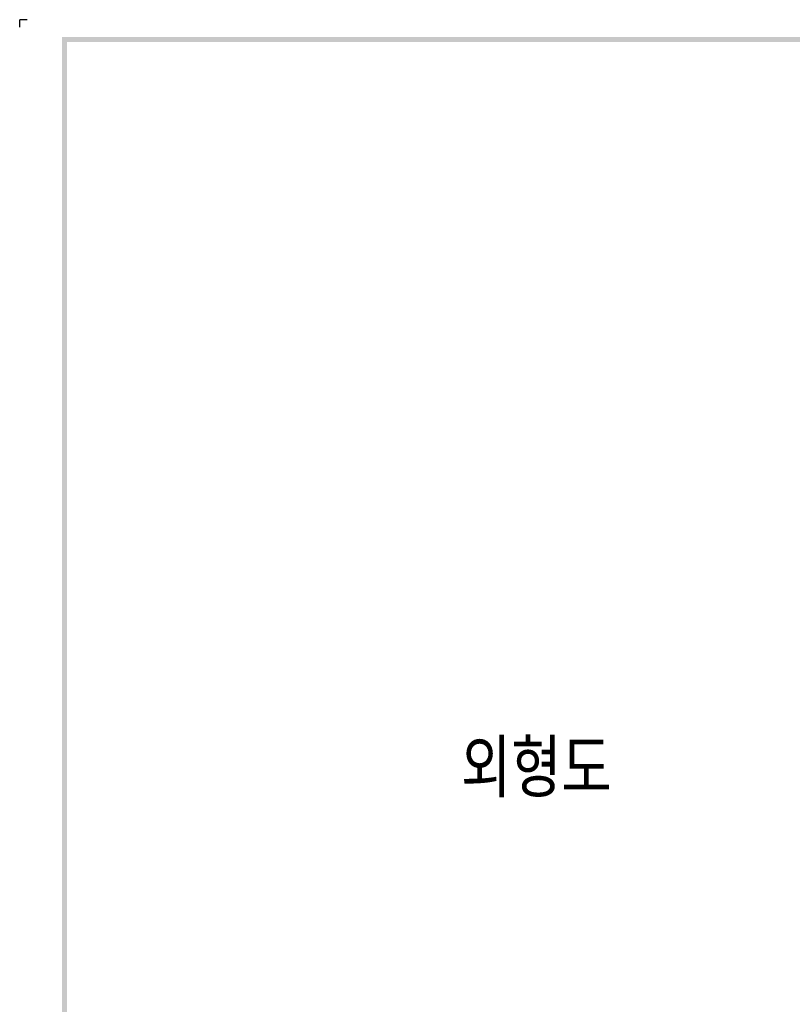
# Model space of a CAD drawing. Extents: x 2148 to 5118, y -907 to 1533.
# Tile 3 of 30: x 4042 to 4243, y 1276 to 1533. Entities that reach past the tile are written whole.
import ezdxf

# ---------------------------------------------------------------- set-up
doc = ezdxf.new("R2010")
doc.units = 0
doc.header["$LTSCALE"] = 3
doc.header["$MEASUREMENT"] = 0
doc.layers.add('di', color=3, linetype='CONTINUOUS')
doc.layers.add('dwg', color=7, linetype='CONTINUOUS')
doc.styles.get("Standard").update_dxf_attribs({"font": 'romans.shx', "height": 3, "bigfont": 'ghs.shx'})

msp = doc.modelspace()

# ---------------------------------------------------------------- linework, layer by layer
at = {"layer": 'di'}
for p in [(4043.573, 1533.07), (4041.623, 1531.12)]:
    msp.add_line(p, (4041.623, 1533.07), dxfattribs=at)
at = {"layer": 'dwg'}
for points in [[(4052.673, 1528.52), (4053.973, 1527.22), (5113.473, 1528.52), (5112.173, 1527.22)], [(4052.673, 782.32), (4053.973, 782.97), (4052.673, 1528.52), (4053.973, 1527.22)]]:
    msp.add_trace(points, dxfattribs=at)

# ---------------------------------------------------------------- texts
at = {"layer": 'di', "insert": (4156.788, 1345.058), "char_height": 15, "width": 74.93994, "attachment_point": 1}
msp.add_mtext('{\\Fromans,hgs|c129;외형도}', dxfattribs=at)

doc.saveas('drawing.dxf')
